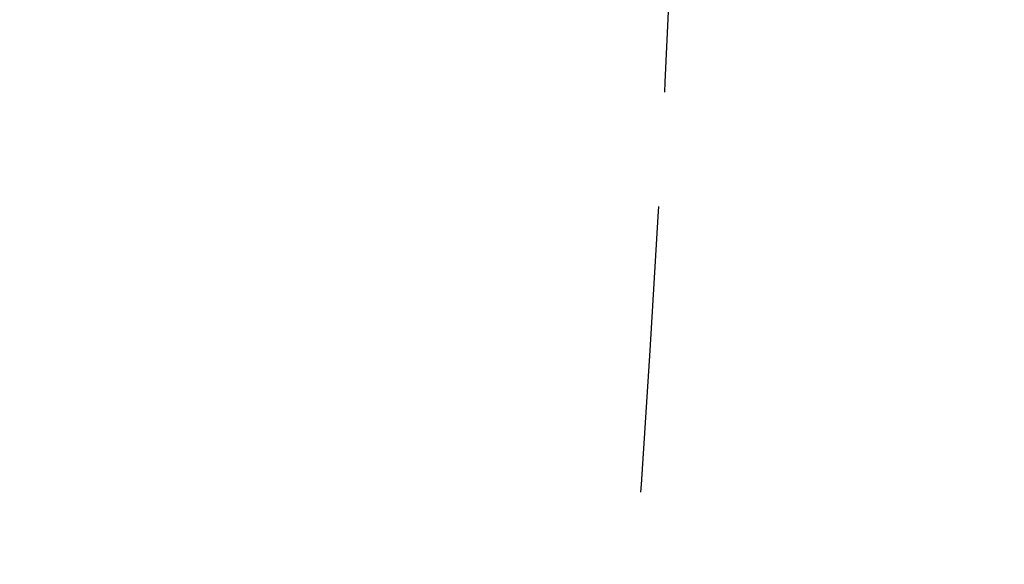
# Model space of a CAD drawing. Header units: millimetres. Extents: x -50096 to 615650, y 194565 to 243945.
# Tile 49 of 130: x 228191 to 228209, y 221856 to 221865. Entities that reach past the tile are written whole.
import ezdxf

# ---------------------------------------------------------------- set-up
doc = ezdxf.new("R2010")
doc.units = ezdxf.units.MM
doc.linetypes.add('ГТО-1 Пунктир', pattern=[7, 5, -2])
doc.layers.add('ГТО-2_Размеры_035', color=2, linetype='Continuous', lineweight=35)
doc.layers.add('ОГОС_Пунктир_025', color=151, linetype='ГТО-1 Пунктир', lineweight=25)
doc.layers.add('ГТО-2_Штриховка_018', color=7, linetype='Continuous', lineweight=18, true_color=0x6b6b6b)

# ---------------------------------------------------------------- blocks, each defined once
blk = doc.blocks.new('ОГСО_Затвор_План')
at = {"layer": 'ОГОС_Пунктир_025'}
blk.add_arc((-1117.17, -31.95), 374.999, 4.7854, 10.51747, dxfattribs=at)
blk.add_arc((-1117.17, -31.95), 374.999, 4.7854, 10.51747, dxfattribs=at)
blk = doc.blocks.new('A$C1AA538EC')
at = {"layer": 'ГТО-2_Размеры_035', "rotation": 346.9999999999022}
blk.add_blockref('ОГСО_Затвор_План', (-6044.682, -11100.099), dxfattribs=at)

msp = doc.modelspace()

# ---------------------------------------------------------------- hatches: boundary and pattern name
at = {"layer": 'ГТО-2_Штриховка_018'}
h = msp.add_hatch(dxfattribs=at)
h.set_pattern_fill('ANSI35', color=256, scale=100)
h.set_pattern_definition([(45, (-115466.6, -494469.8), (-449.0128, 449.0128), []), (45, (-115017.6, -494469.8), (-449.0128, 449.0128), [793.75, -158.75, 0, -158.75])])
h.paths.add_polyline_path([(243988.45, 233562.872), (247488.45, 233562.872), (247488.45, 236562.872), (227633.45, 236562.872), (227633.45, 228037.872), (232688.45, 228037.872), (232688.45, 229062.872), (243988.45, 229062.872)])
edge = h.paths.add_edge_path(flags=16)
edge.add_arc((234968.45, 232762.782), 1700, 0, 360)
edge = h.paths.add_edge_path(flags=16)
edge.add_arc((255968.45, 232762.782), 1700, 0, 360)
h.paths.add_polyline_path([(264438.45, 224462.872), (264438.45, 224822.872), (265938.45, 224822.872), (265938.45, 224462.872), (276518.45, 224462.872), (276518.45, 221662.696), (278018.45, 221662.696), (278018.45, 225962.872), (263788.45, 225962.872), (263788.45, 236562.872), (247488.45, 236562.872), (247488.45, 233562.872), (250988.45, 233562.872), (250988.45, 229062.872), (262288.45, 229062.872), (262288.45, 226212.872), (247488.45, 226212.872), (247488.45, 224462.872), (252623.45, 224462.872), (252623.45, 224822.872), (254123.45, 224822.872), (254123.45, 224462.872), (258378.45, 224462.872), (258378.45, 224822.871), (259878.45, 224822.871), (259878.45, 224462.872)])

# ---------------------------------------------------------------- block references
at = {"layer": 'ГТО-2_Размеры_035'}
msp.add_blockref('A$C1AA538EC', (234968.45, 232762.782), dxfattribs=at)

doc.saveas('drawing.dxf')
